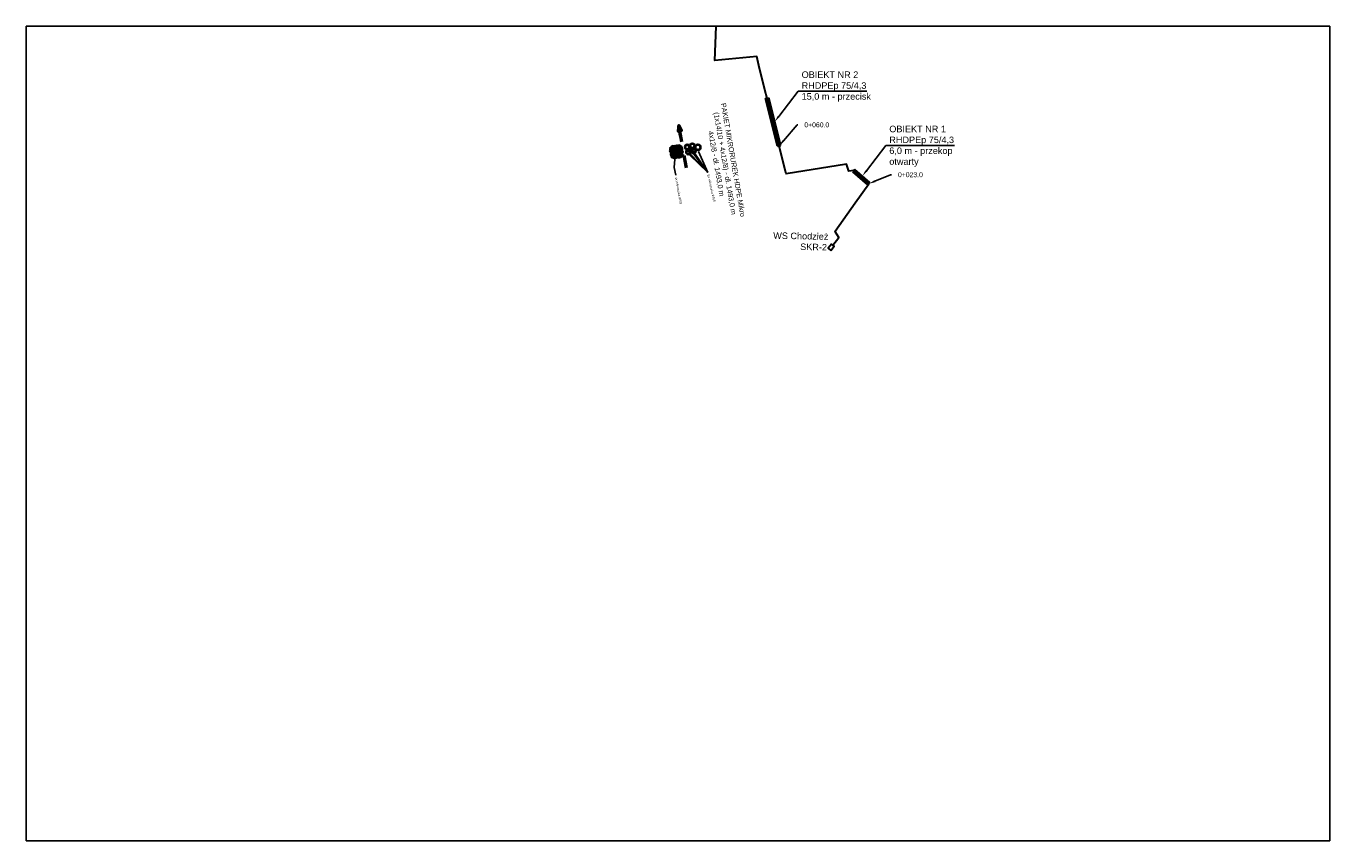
# Model space of a CAD drawing. Header units: millimetres. Extents: x 6424908 to 6427600, y 5873000 to 5879269.
# Tile 1 of 10: x 6426800 to 6427200, y 5873000 to 5873250. Entities that reach past the tile are written whole.
import ezdxf
from ezdxf import colors
from ezdxf.entities.mleader import LeaderData, LeaderLine
from ezdxf.math import Vec2, Vec3

# ---------------------------------------------------------------- set-up
doc = ezdxf.new("R2010")
doc.units = ezdxf.units.MM
doc.header["$LTSCALE"] = 0.5
doc.header["$XCLIPFRAME"] = 2
doc.layers.get('0').update_dxf_attribs({"linetype": 'CONTINUOUS'})
for name, color, linetype, lineweight in [('OBIEKTY', 5, 'CONTINUOUS', 30), ('OBIEKTY - OPIS', 170, 'CONTINUOUS', 30), ('RUROCIĄG', 30, 'CONTINUOUS', 30), ('STUDNIE', 30, 'CONTINUOUS', 30)]:
    doc.layers.add(name, color=color, linetype=linetype, lineweight=lineweight)
doc.layers.add('RASTER', color=252, linetype='CONTINUOUS')
doc.styles.add('1 500', font='calibri.ttf', dxfattribs={"height": 1.5})
picture_1 = doc.add_image_def('image1.tif', size_in_pixel=(13283, 10243))

# ---------------------------------------------------------------- blocks, each defined once
blk = doc.blocks.new('wertyui')
h = blk.add_hatch(color=0)
h.dxf.hatch_style = 1
h.paths.add_polyline_path([(6427240.35, 5873191.22), (6427239.9, 5873187.71, 0.100891), (6427239.96, 5873186.95), (6427240.85, 5873183.78, 0.414214), (6427243.22, 5873182.46), (6427246.39, 5873183.35, 0.414214), (6427247.71, 5873185.72), (6427246.82, 5873188.88, 0.100891), (6427246.47, 5873189.56), (6427244.25, 5873192.32, 0.668253)])
h.paths.add_polyline_path([(6427244.04, 5873192.15), (6427246.26, 5873189.39, -0.100891), (6427246.56, 5873188.81), (6427247.45, 5873185.64, -0.414214), (6427246.31, 5873183.61), (6427243.14, 5873182.72, -0.414214), (6427241.12, 5873183.86), (6427240.22, 5873187.02, -0.100891), (6427240.17, 5873187.68), (6427240.63, 5873191.19, -0.668733)], flags=16)
h = blk.add_hatch(color=34)
h.dxf.hatch_style = 1
h.paths.add_polyline_path([(6427240.61, 5873190.6, 1), (6427244.35, 5873191.15, 1)])
h.paths.add_polyline_path([(6427243.81, 5873191.07, -1), (6427241.14, 5873190.68, -1)], flags=16)
h = blk.add_hatch(color=1)
h.dxf.hatch_style = 1
h.paths.add_polyline_path([(6427240.26, 5873187.41, 1), (6427243.5, 5873187.41, 1)])
h.paths.add_polyline_path([(6427242.96, 5873187.41, -1), (6427240.8, 5873187.41, -1)], flags=16)
h = blk.add_hatch(color=5)
h.dxf.hatch_style = 1
h.paths.add_polyline_path([(6427241.24, 5873184.32, 1), (6427244.48, 5873184.32, 1)])
h.paths.add_polyline_path([(6427243.94, 5873184.32, -1), (6427241.78, 5873184.32, -1)], flags=16)
h = blk.add_hatch(color=2)
h.dxf.hatch_style = 1
h.paths.add_polyline_path([(6427244.48, 5873189.94, 0.414214), (6427243.42, 5873187.9, 1), (6427246.51, 5873188.88, 0.414214)])
h.paths.add_polyline_path([(6427246, 5873188.72, -1), (6427243.94, 5873188.07, -1)], flags=16)
h = blk.add_hatch(color=7)
h.dxf.hatch_style = 1
h.paths.add_polyline_path([(6427244.04, 5873186.4, 1), (6427243.78, 5873186.32, 1)])
h.paths.add_polyline_path([(6427243.98, 5873186.38, -1), (6427243.85, 5873186.34, -1)], flags=16)
h = blk.add_hatch(color=32)
h.dxf.hatch_style = 1
h.paths.add_polyline_path([(6427243.98, 5873186.38, 1), (6427243.85, 5873186.34, 1)])
h = blk.add_hatch(color=3)
h.dxf.hatch_style = 1
h.paths.add_polyline_path([(6427244.33, 5873185.3, 1), (6427247.57, 5873185.3, 1)])
h.paths.add_polyline_path([(6427247.03, 5873185.3, -1), (6427244.87, 5873185.3, -1)], flags=16)
at = {"lineweight": 50, "true_color": 0x010101}
h = blk.add_hatch(color=18, dxfattribs=at)
h.dxf.hatch_style = 1
h.paths.add_polyline_path([(6427233.12, 5873179.91), (6427230.22, 5873178.12), (6427233.63, 5873177.99), (6427233.36, 5873178.98)])
edge = h.paths.add_edge_path()
edge.add_line((6427242.81, 5873181.44), (6427230.22, 5873178.12))
edge.add_line((6427242.81, 5873181.44), (6427230.22, 5873178.12))
at = {"color": 18, "true_color": 0x010101}
for p in [(6427243.94, 5873187.21), (6427244.63, 5873184.07), (6427245.05, 5873191.47), (6427246.88, 5873188.78), (6427247.65, 5873186.26)]:
    blk.add_line(p, (6427257.38, 5873198.34), dxfattribs=at)
at = {"color": 18, "lineweight": 50, "true_color": 0x010101}
for points in [[(6427255.62, 5873184.93), (6427248.33, 5873183)], [(6427239.94, 5873180.69), (6427230.22, 5873178.12), (6427233.63, 5873177.99), (6427233.37, 5873178.95)], [(6427236.41, 5873179.75), (6427230.22, 5873178.12), (6427233.12, 5873179.91), (6427233.37, 5873178.95)]]:
    blk.add_lwpolyline(points, dxfattribs=at)
at = {"color": 250, "lineweight": 50}
blk.add_lwpolyline([(6427243.02, 5873178.54), (6427243.75, 5873175.85, 0.414214), (6427245.86, 5873174.65), (6427248.55, 5873175.38, 0.414214), (6427249.76, 5873177.49), (6427249.03, 5873180.18, 0.414214), (6427246.92, 5873181.38), (6427244.23, 5873180.65, 0.414214)], format="xyb", close=True, dxfattribs=at)
at = {"color": 34}
for radius in [1.89, 1.35]:
    blk.add_circle((6427242.48, 5873190.88), radius, dxfattribs=at)
at = {"color": 1}
for radius in [1.62, 1.08]:
    blk.add_circle((6427241.88, 5873187.41), radius, dxfattribs=at)
at = {"color": 5}
for radius in [1.62, 1.08]:
    blk.add_circle((6427242.86, 5873184.32), radius, dxfattribs=at)
at = {"color": 2}
for radius in [1.62, 1.08]:
    blk.add_circle((6427244.97, 5873188.39), radius, dxfattribs=at)
for radius in [0.135, 0.0675]:
    blk.add_circle((6427243.91, 5873186.36), radius)
at = {"color": 3}
for radius in [1.62, 1.08]:
    blk.add_circle((6427245.95, 5873185.3), radius, dxfattribs=at)
at = {"color": 1, "lineweight": 100}
blk.add_circle((6427244.68, 5873178.99), 1.39, dxfattribs=at)
at = {"color": 5, "lineweight": 100}
blk.add_circle((6427245.41, 5873176.31), 1.39, dxfattribs=at)
at = {"color": 2, "lineweight": 100}
blk.add_circle((6427247.37, 5873179.73), 1.39, dxfattribs=at)
at = {"color": 3, "lineweight": 100}
blk.add_circle((6427248.1, 5873177.04), 1.39, dxfattribs=at)
at = {"color": 18, "true_color": 0x010101}
for points in [[(6427244.05, 5873187.1), (6427243.21, 5873186.52), (6427243.83, 5873187.36)], [(6427244.67, 5873184.03), (6427243.86, 5873183.41), (6427244.44, 5873184.27)], [(6427245.16, 5873191.36), (6427244.27, 5873190.87), (6427244.97, 5873191.64)], [(6427247.03, 5873188.69), (6427246.25, 5873188.04), (6427246.79, 5873188.93)], [(6427247.85, 5873186.16), (6427247.06, 5873185.53), (6427247.62, 5873186.4)]]:
    blk.add_solid(points, dxfattribs=at)
at = {"color": 250, "ltscale": 0.3, "insert": (6427213.72, 5873205.58), "char_height": 3.15, "attachment_point": 1, "rotation": 14.81375, "style": '1 500'}
blk.add_mtext_dynamic_manual_height_columns('\\A1;{\\fArial Narrow|b0|i0|c0|p34;\\C18;\\c65793;PAKIET MIKRORUREK HDPE Mikro \\fArial Narrow|b0|i0|c238|p34;\\P    (1\\fArial Narrow|b0|i0|c0|p34;x1\\fArial Narrow|b0|i0|c238|p34;4\\fArial Narrow|b0|i0|c0|p34;/\\fArial Narrow|b0|i0|c238|p34;10\\fArial Narrow|b0|i0|c0|p34; \\fArial Narrow|b0|i0|c238|p34;+ 4x12/8) - dł. 1493,0 m\\P\\C250;             \\fArial Narrow|b0|i0|c0|p34;4x12/8 - dł. \\fArial Narrow|b0|i0|c238|p34;1493\\fArial Narrow|b0|i0|c0|p34;,0 m}', width=92.7347, gutter_width=7.5, heights=[0], dxfattribs=at)
at = {"color": 18, "true_color": 0x010101, "insert": (6427274.77, 5873204.6), "char_height": 1.4233, "attachment_point": 3, "rotation": 17.604, "style": '1 500'}
blk.add_mtext('\\fArial|b0|i0|c238|p34;5x mikrorurka WSS', dxfattribs=at)
at = {"color": 18, "true_color": 0x010101}
ml = blk.add_multileader_mtext('Standard', dxfattribs=at)
ml.set_content('{\\fArial|b0|i0|c0|p34;4x mikrorurka WSS}', color=(1, 1, 1))
ml.set_leader_properties()
ml.build(insert=Vec2(0, 0))
ml.multileader.update_dxf_attribs({"text_top_attachment_type": 0, "text_bottom_attachment_type": 0, "arrow_head_size": 1.2})
ctx = ml.context
ctx.base_point, ctx.char_height, ctx.arrow_head_size, ctx.landing_gap_size, ctx.plane_origin, ctx.plane_x_axis, ctx.plane_y_axis = Vec3(6427260.74, 5873178.82), 1.4, 1.2, 1.2, Vec3(6427248.18, 5873181.3), Vec3(0.964978, 0.262332), Vec3(-0.262332, 0.964978)
notes = []
notes.append((ctx, [(0, (1, 1, 0), (6427256.11, 5873177.56), (0.964978, 0.262332), 4.8, [(4, [(6427244.62, 5873180.39), (6427246.91, 5873181.04), (6427248.85, 5873178.21), (6427246.12, 5873177.5)], 256, [])])]))
ctx.mtext.insert, ctx.mtext.text_direction, ctx.mtext.rotation, ctx.mtext.flow_direction = Vec3(6427261.71, 5873179.82), Vec3(0.964978, 0.262332), 0.265438, 5
for ctx, leaders in notes:
    for number, flags, end, landing, length, lines in leaders:
        leader = LeaderData()
        leader.index, (leader.has_last_leader_line, leader.has_dogleg_vector, leader.attachment_direction) = number, flags
        leader.last_leader_point, leader.dogleg_vector, leader.dogleg_length = Vec3(end), Vec3(landing), length
        for number, points, colour, breaks in lines:
            line = LeaderLine()
            line.index, line.vertices, line.color, line.breaks = number, Vec3.list(points), colors.encode_raw_color(colour), breaks
            leader.lines.append(line)
        ctx.leaders.append(leader)

msp = doc.modelspace()

# ---------------------------------------------------------------- linework, layer by layer
at = {"layer": 'OBIEKTY'}
for p, q in [((6427026.87, 5873227.73), (6427027.84, 5873227.98)), ((6427030.54, 5873213.13), (6427026.87, 5873227.73)), ((6427031.51, 5873213.37), (6427027.84, 5873227.98)), ((6427030.54, 5873213.13), (6427031.51, 5873213.37)), ((6427054.29, 5873206.01), (6427053.63, 5873205.26)), ((6427058.2, 5873201.26), (6427053.63, 5873205.26)), ((6427058.86, 5873202.01), (6427054.29, 5873206.01)), ((6427058.86, 5873202.01), (6427058.2, 5873201.26))]:
    msp.add_line(p, q, dxfattribs=at)
at = {"layer": 'RUROCIĄG', "linetype": 'Continuous', "flags": 128}
msp.add_lwpolyline([(6427047.53, 5873182.79), (6427049.35, 5873185.17), (6427048.35, 5873186.81), (6427048.21, 5873187.05), (6427054.31, 5873195.73), (6427058.53, 5873201.63), (6427055.46, 5873204.32), (6427053.93, 5873205.66), (6427052.44, 5873205.53), (6427051.66, 5873207.64), (6427033.17, 5873204.7), (6427032.96, 5873205.53), (6427025.05, 5873236.99), (6427024.14, 5873240.63), (6427011.26, 5873239.39), (6427011.68, 5873249.92), (6427011.69, 5873250.01)], dxfattribs=at)
at = {"layer": 'STUDNIE', "linetype": 'Continuous'}
msp.add_lwpolyline([(6427046.93, 5873181.16), (6427047.95, 5873182.46), (6427047.12, 5873183.12), (6427046.1, 5873181.82)], close=True, dxfattribs=at)

# ---------------------------------------------------------------- block references
at = {"xscale": 0.4999999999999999, "yscale": 0.4999999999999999, "zscale": 0.4999999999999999, "rotation": 265.0012469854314}
msp.add_blockref('wertyui', (3781595.59, 9330488.85), dxfattribs=at)

# ---------------------------------------------------------------- texts
at = {"layer": 'OBIEKTY - OPIS', "char_height": 2, "attachment_point": 1}
for s, insert in [('{\\fArial|b0|i0|c0|p34;OBIEKT NR \\fArial|b0|i0|c238|p34;2\\P\\fArial|b0|i0|c0|p34;RHDPEp \\fArial|b0|i0|c238|p34;75\\fArial|b0|i0|c0|p34;/\\fArial|b0|i0|c238|p34;4\\fArial|b0|i0|c0|p34;,3}\\P{\\fArial|b0|i0|c238|p34;15\\fArial|b0|i0|c0|p34;,0 m - prze\\fArial|b0|i0|c238|p34;cisk}', (6427037.92, 5873236.09)), ('{\\fArial|b0|i0|c0|p34;OBIEKT NR \\fArial|b0|i0|c238|p34;1\\P\\fArial|b0|i0|c0|p34;RHDPEp \\fArial|b0|i0|c238|p34;75\\fArial|b0|i0|c0|p34;/\\fArial|b0|i0|c238|p34;4\\fArial|b0|i0|c0|p34;,3}\\P{\\fArial|b0|i0|c238|p34;6\\fArial|b0|i0|c0|p34;,0 m - prze\\fArial|b0|i0|c238|p34;kop\\Potwarty}', (6427064.82, 5873219.43))]:
    msp.add_mtext_dynamic_manual_height_columns(s, width=60.6925, gutter_width=12.5, heights=[0], dxfattribs=dict(at, insert=insert))
at = {"layer": 'STUDNIE', "char_height": 2, "attachment_point": 1, "rotation": 358.9398}
for s, width, insert in [('\\pi10.146; {\\fArial|b0|i0|c238|p34;WS Chodzież}', 33.9913, (6427018.35, 5873186.94)), ('{\\fArial|b0|i0|c238|p34;SKR-2}', 2.9514, (6427037.5, 5873183.3))]:
    msp.add_mtext_dynamic_manual_height_columns(s, width=width, gutter_width=12.5, heights=[0], dxfattribs=dict(at, insert=insert))

# ---------------------------------------------------------------- pictures from other files: only their frames are drawn
at = {"layer": 'RASTER'}
image = msp.add_image(picture_1, insert=(6426788.84, 5872956.94), size_in_units=(421.74, 325.22), dxfattribs=at)
image.set_boundary_path([(350.85, 1012.36), (12949.3, 8886.4)])
image.dxf.flags = 5

# ---------------------------------------------------------------- leaders
at = {"layer": 'OBIEKTY - OPIS', "lineweight": 30}
ml = msp.add_multileader_mtext('Standard', dxfattribs=at)
ml.set_content('', color=256)
ml.set_leader_properties()
ml.build(insert=Vec2(0, 0))
ml.multileader.update_dxf_attribs({"text_top_attachment_type": 0, "text_bottom_attachment_type": 0, "dogleg_length": 24.79, "arrow_head_size": 2})
ctx = ml.context
ctx.base_point, ctx.arrow_head_size, ctx.plane_origin = Vec3(6427057.94, 5873229.99), 2, Vec3(6427060.75, 5873227.01)
notes = []
notes.append((ctx, [(0, (1, 1, 0), (6427036.82, 5873229.99), (1, 0), 21.12, [(0, [(6427029.67, 5873220.67)], 256, [])])]))
ctx.mtext.insert, ctx.mtext.text_direction, ctx.mtext.flow_direction, ctx.mtext.extrusion = Vec3(6427059.94, 5873231.99), Vec3(-1, 0), 5, Vec3(0, 0, -1)
at = {"layer": 'OBIEKTY - OPIS', "linetype": 'ByBlock', "lineweight": 30}
ml = msp.add_multileader_mtext('Standard', dxfattribs=at)
ml.set_content('{\\fArial|b0|i0|c238|p39;0+060.0}', color=5)
ml.set_leader_properties()
ml.build(insert=Vec2(0, 0))
ml.multileader.update_dxf_attribs({"text_right_attachment_type": 6, "text_top_attachment_type": 0, "text_bottom_attachment_type": 0, "dogleg_length": 0.247, "arrow_head_size": 2})
ctx = ml.context
ctx.base_point, ctx.char_height, ctx.arrow_head_size, ctx.plane_origin = Vec3(6427036.76, 5873219.69), 1.5, 2, Vec3(6427052.85, 5873244.86)
ctx.right_attachment, ctx.attachment_type = 6, 2
notes.append((ctx, [(1, (1, 1, 0), (6427036.51, 5873219.69), (1, 0), 0.247, [(0, [(6427031.02, 5873213.25)], 256, [])])]))
ctx.mtext.insert, ctx.mtext.flow_direction = Vec3(6427038.76, 5873220.45), 5
at = {"layer": 'OBIEKTY - OPIS', "lineweight": 30}
ml = msp.add_multileader_mtext('Standard', dxfattribs=at)
ml.set_content('', color=256)
ml.set_leader_properties()
ml.build(insert=Vec2(0, 0))
ml.multileader.update_dxf_attribs({"text_top_attachment_type": 0, "text_bottom_attachment_type": 0, "dogleg_length": 24.79, "arrow_head_size": 2})
ctx = ml.context
ctx.base_point, ctx.arrow_head_size, ctx.plane_origin = Vec3(6427084.84, 5873213.33), 2, Vec3(6427087.66, 5873210.35)
notes.append((ctx, [(0, (1, 1, 0), (6427063.72, 5873213.33), (1, 0), 21.12, [(0, [(6427056.58, 5873204.01)], 256, [])])]))
ctx.mtext.insert, ctx.mtext.text_direction, ctx.mtext.flow_direction, ctx.mtext.extrusion = Vec3(6427086.84, 5873215.33), Vec3(-1, 0), 5, Vec3(0, 0, -1)
at = {"layer": 'OBIEKTY - OPIS', "linetype": 'ByBlock', "lineweight": 30}
ml = msp.add_multileader_mtext('Standard', dxfattribs=at)
ml.set_content('{\\fArial|b0|i0|c238|p39;0+023.0}', color=5)
ml.set_leader_properties()
ml.build(insert=Vec2(0, 0))
ml.multileader.update_dxf_attribs({"text_right_attachment_type": 6, "text_top_attachment_type": 0, "text_bottom_attachment_type": 0, "dogleg_length": 0.247, "arrow_head_size": 2})
ctx = ml.context
ctx.base_point, ctx.char_height, ctx.arrow_head_size, ctx.plane_origin = Vec3(6427065.49, 5873204.38), 1.5, 2, Vec3(6427080.36, 5873233.25)
ctx.right_attachment, ctx.attachment_type = 6, 2
notes.append((ctx, [(1, (1, 1, 0), (6427065.24, 5873204.38), (1, 0), 0.247, [(0, [(6427058.53, 5873201.63)], 256, [])])]))
ctx.mtext.insert, ctx.mtext.flow_direction = Vec3(6427067.49, 5873205.14), 5
for ctx, leaders in notes:
    for number, flags, end, landing, length, lines in leaders:
        leader = LeaderData()
        leader.index, (leader.has_last_leader_line, leader.has_dogleg_vector, leader.attachment_direction) = number, flags
        leader.last_leader_point, leader.dogleg_vector, leader.dogleg_length = Vec3(end), Vec3(landing), length
        for number, points, colour, breaks in lines:
            line = LeaderLine()
            line.index, line.vertices, line.color, line.breaks = number, Vec3.list(points), colors.encode_raw_color(colour), breaks
            leader.lines.append(line)
        ctx.leaders.append(leader)

doc.saveas('drawing.dxf')
